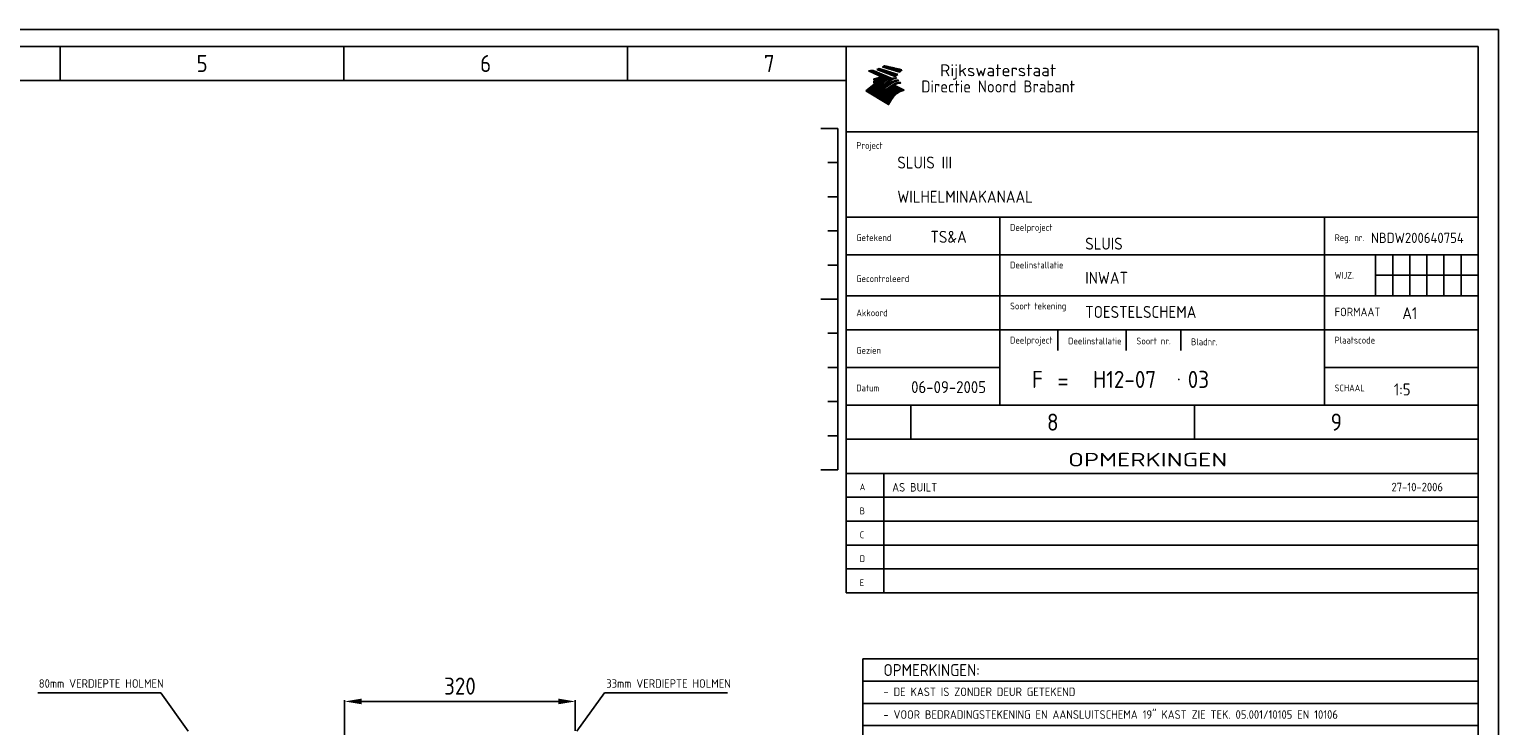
# Model space of a CAD drawing. Extents: x 0 to 4205, y 0 to 2970.
# Tile 14 of 14: x 2055 to 4205, y 1951 to 2970. Entities that reach past the tile are written whole.
import ezdxf
from ezdxf.enums import TextEntityAlignment as Align

# ---------------------------------------------------------------- set-up
doc = ezdxf.new("R2010")
doc.units = 0
doc.header["$LTSCALE"] = 15
doc.header["$MEASUREMENT"] = 0
doc.layers.get('DEFPOINTS').update_dxf_attribs({"linetype": 'CONTINUOUS'})
for name, color, linetype in [('0-25', 7, 'CONTINUOUS'), ('0-35', 2, 'CONTINUOUS'), ('0-50', 3, 'CONTINUOUS'), ('B-25', 7, 'CONTINUOUS'), ('KADER', 7, 'CONTINUOUS')]:
    doc.layers.add(name, color=color, linetype=linetype)
doc.styles.add('ISO', font='iso.shx')
doc.styles.get("Standard").update_dxf_attribs({"font": 'iso.shx'})
doc.dimstyles.get("Standard").update_dxf_attribs({"dimscale": 10, "dimtxt": 2.5, "dimasz": 2.5, "dimexe": 0.18, "dimexo": 0.0625, "dimgap": 1, "dimtad": 1, "dimdec": 4, "dimzin": 0, "dimdsep": 46, "dimtxsty": 'Standard', "dimcen": 0.09, "dimadec": 0, "dimazin": 0, "dimtfac": 1, "dimtdec": 4, "dimtofl": 0, "dimtmove": 2, "dimatfit": 3, "dimfxl": 0, "dimtolj": 1, "dimtzin": 0, "dimarcsym": 0})

# ---------------------------------------------------------------- blocks, each defined once
blk = doc.blocks.new('*D9')
at = {"layer": '0-25', "color": 0, "lineweight": -2}
for p, q in [((2516.1, 1919.7), (2516.1, 1987.8)), ((2828.7, 1986), (2541.1, 1986)), ((2853.7, 1943), (2853.7, 1987.8))]:
    blk.add_line(p, q, dxfattribs=at)
at = {"layer": '0-25', "color": 0}
for points in [[(2541.1, 1990.2), (2541.1, 1981.9), (2516.1, 1986)], [(2828.7, 1990.2), (2828.7, 1981.9), (2853.7, 1986)]]:
    blk.add_solid(points, dxfattribs=at)
at = {"layer": 'DEFPOINTS', "color": 0}
for p in [(2516.1, 1986), (2853.7, 1942.4), (2516.1, 1919.1)]:
    blk.add_point(p, dxfattribs=at)
at = {"layer": '0-25', "color": 0, "insert": (2684.9, 2008.5), "char_height": 25, "attachment_point": 5}
blk.add_mtext('\\A1;320', dxfattribs=at)
blk = doc.blocks.new('RWSLOGO')
at = {"layer": '0-25', "color": 7}
for p, q in [((9.1, -3.11), (15.12, -6)), ((9.1, -3.11), (15.12, -6)), ((9.17, -3.14), (10.7, -3.14)), ((9.29, -3.2), (10.83, -3.2)), ((9.4, -3.25), (10.96, -3.25)), ((9.52, -3.31), (11.09, -3.31)), ((9.64, -3.37), (11.22, -3.37)), ((9.74, -3.08), (10.56, -3.08)), ((9.75, -3.42), (11.36, -3.42)), ((9.87, -3.48), (11.49, -3.48)), ((9.99, -3.53), (11.62, -3.53)), ((10.11, -3.59), (11.75, -3.59)), ((10.22, -3.65), (11.88, -3.65)), ((10.25, -3.03), (10.43, -3.03)), ((10.34, -3.7), (12.02, -3.7)), ((10.38, -3.01), (16.02, -5.41)), ((10.38, -3.01), (16.02, -5.41)), ((10.46, -3.76), (12.15, -3.76)), ((10.57, -3.82), (12.28, -3.82)), ((10.69, -3.87), (12.41, -3.87)), ((10.81, -3.93), (12.55, -3.93)), ((10.92, -3.98), (12.68, -3.98)), ((11.04, -4.04), (12.81, -4.04)), ((11.16, -4.1), (12.94, -4.1)), ((11.27, -4.15), (13.07, -4.15)), ((11.39, -4.21), (13.21, -4.21)), ((11.47, -2.75), (16.83, -4.81)), ((11.47, -2.75), (16.83, -4.81)), ((11.49, -2.75), (13.07, -2.75)), ((11.51, -4.27), (13.34, -4.27)), ((11.6, -2.8), (13.25, -2.8)), ((11.65, -2.69), (12.89, -2.69)), ((11.75, -2.86), (13.42, -2.86)), ((11.8, -2.63), (12.71, -2.63)), ((11.9, -2.92), (13.6, -2.92)), ((11.94, -2.58), (12.53, -2.58)), ((12.04, -2.97), (13.78, -2.97)), ((12.06, -2.52), (12.36, -2.52)), ((12.18, -2.47), (17.65, -4.2)), ((12.18, -2.47), (17.65, -4.2)), ((12.19, -3.03), (13.96, -3.03)), ((12.34, -3.08), (14.13, -3.08)), ((12.48, -3.14), (14.31, -3.14)), ((12.63, -3.2), (14.49, -3.2)), ((12.78, -3.25), (14.67, -3.25)), ((12.92, -3.31), (14.85, -3.31)), ((13.07, -3.37), (15.02, -3.37)), ((13.14, -2.01), (18.22, -3.54)), ((13.14, -2.01), (18.22, -3.54)), ((13.15, -2.02), (15.33, -2.02)), ((13.22, -3.42), (15.2, -3.42)), ((13.23, -1.96), (15.09, -1.96)), ((13.32, -1.9), (14.84, -1.9)), ((13.34, -2.07), (15.57, -2.07)), ((13.36, -3.48), (15.38, -3.48)), ((13.4, -1.85), (14.6, -1.85)), ((13.49, -1.79), (14.36, -1.79)), ((13.51, -3.53), (15.56, -3.53)), ((13.52, -2.13), (15.81, -2.13)), ((13.57, -1.73), (14.12, -1.73)), ((13.64, -1.68), (13.87, -1.68)), ((13.66, -3.59), (15.74, -3.59)), ((13.7, -1.64), (18.82, -2.83)), ((13.7, -1.64), (18.82, -2.83)), ((13.71, -2.18), (16.06, -2.18)), ((13.8, -3.65), (15.91, -3.65)), ((13.9, -2.24), (16.3, -2.24)), ((13.95, -3.7), (16.09, -3.7)), ((14.09, -2.3), (16.54, -2.3)), ((14.09, -3.76), (16.27, -3.76)), ((14.24, -3.82), (16.45, -3.82)), ((14.27, -2.35), (16.78, -2.35)), ((14.39, -3.87), (16.62, -3.87)), ((14.46, -2.41), (17.03, -2.41)), ((14.53, -3.93), (16.8, -3.93)), ((14.65, -2.47), (17.27, -2.47)), ((14.68, -3.98), (16.98, -3.98)), ((14.83, -4.04), (17.16, -4.04)), ((14.84, -2.52), (17.51, -2.52)), ((14.97, -4.1), (17.34, -4.1)), ((15.02, -2.58), (17.75, -2.58)), ((15.12, -4.15), (17.51, -4.15)), ((15.21, -2.63), (18, -2.63)), ((15.27, -4.21), (17.63, -4.21)), ((15.4, -2.69), (18.24, -2.69)), ((15.41, -4.27), (17.57, -4.27)), ((15.58, -2.75), (18.48, -2.75)), ((15.77, -2.8), (18.72, -2.8)), ((15.96, -2.86), (18.79, -2.86)), ((16.15, -2.92), (18.75, -2.92)), ((16.33, -2.97), (18.71, -2.97)), ((16.52, -3.03), (18.66, -3.03)), ((16.71, -3.08), (18.62, -3.08)), ((16.9, -3.14), (18.57, -3.14)), ((17.08, -3.2), (18.52, -3.2)), ((17.27, -3.25), (18.48, -3.25)), ((17.46, -3.31), (18.43, -3.31)), ((17.65, -3.37), (18.38, -3.37)), ((17.83, -3.42), (18.33, -3.42)), ((18.02, -3.48), (18.28, -3.48)), ((18.21, -3.53), (18.22, -3.53)), ((10.58, -7.12), (8.3, -9)), ((10.58, -7.12), (8.3, -9)), ((8.79, -8.6), (12.91, -8.6)), ((8.86, -8.54), (10.6, -8.54)), ((8.93, -8.48), (10.6, -8.48)), ((8.99, -8.43), (10.6, -8.43)), ((9.06, -8.37), (10.6, -8.37)), ((9.13, -8.32), (10.6, -8.32)), ((9.2, -8.26), (10.6, -8.26)), ((9.27, -8.2), (10.6, -8.2)), ((9.33, -8.15), (11.07, -8.15)), ((9.4, -8.09), (11.55, -8.09)), ((9.47, -8.03), (11.88, -8.03)), ((9.54, -7.98), (12.13, -7.98)), ((9.61, -7.92), (12.34, -7.92)), ((9.67, -7.87), (10.6, -7.87)), ((9.74, -7.81), (10.6, -7.81)), ((9.81, -7.75), (10.6, -7.75)), ((9.88, -7.7), (10.6, -7.7)), ((9.95, -7.64), (10.6, -7.64)), ((10.01, -7.58), (10.6, -7.58)), ((10.08, -7.53), (10.93, -7.53)), ((10.15, -7.47), (11.26, -7.47)), ((10.22, -7.42), (11.51, -7.42)), ((10.29, -7.36), (11.72, -7.36)), ((10.35, -7.3), (11.9, -7.3)), ((10.42, -7.25), (12.07, -7.25)), ((10.49, -7.19), (12.22, -7.19)), ((10.56, -7.13), (12.36, -7.13)), ((10.6, -5.89), (10.58, -5.49)), ((10.6, -5.89), (10.58, -5.49)), ((10.58, -5.5), (12.09, -5.5)), ((10.58, -5.56), (11.95, -5.56)), ((10.59, -5.62), (11.79, -5.62)), ((10.59, -5.67), (11.62, -5.67)), ((10.59, -5.73), (11.42, -5.73)), ((10.6, -5.78), (11.2, -5.78)), ((10.6, -5.84), (10.93, -5.84)), ((10.6, -5.89), (10.69, -5.88)), ((10.6, -5.89), (10.69, -5.88)), ((10.6, -6.21), (10.77, -6.19)), ((10.6, -6.21), (10.77, -6.19)), ((10.6, -6.71), (10.6, -6.21)), ((10.6, -6.71), (10.6, -6.21)), ((10.6, -6.23), (12.46, -6.23)), ((10.6, -6.29), (12.33, -6.29)), ((10.6, -6.35), (12.19, -6.35)), ((10.6, -6.4), (12.04, -6.4)), ((10.6, -6.46), (11.87, -6.46)), ((10.6, -6.52), (11.68, -6.52)), ((10.6, -6.57), (11.46, -6.57)), ((10.6, -6.63), (11.21, -6.63)), ((10.6, -6.71), (10.88, -6.68)), ((10.6, -6.71), (10.88, -6.68)), ((10.6, -6.68), (10.87, -6.68)), ((10.6, -7.12), (10.86, -7.09)), ((10.6, -7.12), (10.86, -7.09)), ((10.6, -7.57), (10.97, -7.52)), ((10.6, -7.57), (10.97, -7.52)), ((10.6, -7.57), (10.6, -7.91)), ((10.6, -7.57), (10.6, -7.91)), ((10.6, -7.91), (11.26, -7.84)), ((10.6, -7.91), (11.26, -7.84)), ((10.6, -8.2), (11.37, -8.11)), ((10.6, -8.2), (11.37, -8.11)), ((10.6, -8.2), (10.6, -8.55)), ((10.6, -8.2), (10.6, -8.55)), ((10.6, -8.55), (11.56, -8.44)), ((10.6, -8.55), (11.56, -8.44)), ((10.7, -8.54), (13.06, -8.54)), ((10.9, -5.45), (12.23, -5.45)), ((10.9, -6.18), (12.59, -6.18)), ((10.98, -7.08), (12.5, -7.08)), ((11.02, -7.87), (12.53, -7.87)), ((11.19, -5.39), (12.35, -5.39)), ((11.2, -8.48), (13.2, -8.48)), ((11.32, -6.12), (12.71, -6.12)), ((11.32, -7.02), (12.62, -7.02)), ((11.42, -5.33), (12.47, -5.33)), ((11.47, -7.81), (12.7, -7.81)), ((11.59, -6.97), (12.74, -6.97)), ((11.61, -6.07), (12.82, -6.07)), ((11.62, -5.28), (12.59, -5.28)), ((11.63, -4.32), (13.47, -4.32)), ((11.72, -8.43), (13.32, -8.43)), ((11.74, -4.38), (13.6, -4.38)), ((11.77, -7.75), (12.85, -7.75)), ((11.8, -5.22), (12.69, -5.22)), ((11.8, -6.91), (12.85, -6.91)), ((11.84, -6.01), (12.92, -6.01)), ((11.86, -4.43), (13.73, -4.43)), ((11.96, -5.17), (12.79, -5.17)), ((11.98, -4.49), (13.87, -4.49)), ((11.99, -6.85), (12.95, -6.85)), ((12.01, -7.7), (12.99, -7.7)), ((12.03, -5.95), (13.03, -5.95)), ((12.09, -4.55), (14, -4.55)), ((12.1, -8.37), (13.44, -8.37)), ((12.11, -5.11), (12.89, -5.11)), ((12.16, -6.8), (13.05, -6.8)), ((12.21, -4.6), (14.13, -4.6)), ((12.21, -5.9), (13.12, -5.9)), ((12.21, -7.64), (13.12, -7.64)), ((12.24, -5.05), (12.99, -5.05)), ((12.31, -6.74), (13.15, -6.74)), ((12.33, -4.66), (14.26, -4.66)), ((12.36, -5.84), (13.22, -5.84)), ((12.37, -5), (13.08, -5)), ((12.38, -8.32), (13.56, -8.32)), ((12.39, -7.58), (13.24, -7.58)), ((12.44, -4.72), (14.4, -4.72)), ((12.45, -6.68), (13.24, -6.68)), ((12.49, -4.94), (13.04, -4.94)), ((12.51, -5.78), (13.3, -5.78)), ((12.56, -4.77), (14.53, -4.77)), ((12.56, -7.53), (13.36, -7.53)), ((12.59, -6.63), (13.33, -6.63)), ((12.6, -8.26), (13.66, -8.26)), ((12.61, -4.88), (12.93, -4.88)), ((12.64, -5.73), (13.39, -5.73)), ((12.68, -4.83), (14.66, -4.83)), ((12.71, -4.83), (12.82, -4.83)), ((12.71, -6.57), (13.42, -6.57)), ((12.71, -7.47), (13.47, -7.47)), ((13.11, -4.98), (12.77, -4.8)), ((13.11, -4.98), (12.77, -4.8)), ((12.77, -5.67), (13.47, -5.67)), ((12.79, -4.88), (14.79, -4.88)), ((12.79, -8.2), (13.77, -8.2)), ((12.83, -6.52), (13.5, -6.52)), ((12.84, -7.42), (13.57, -7.42)), ((12.89, -5.62), (13.55, -5.62)), ((12.91, -4.94), (14.92, -4.94)), ((12.94, -6.46), (13.58, -6.46)), ((12.96, -8.15), (13.86, -8.15)), ((12.97, -7.36), (13.67, -7.36)), ((13, -5.56), (13.63, -5.56)), ((13.03, -5), (15.06, -5)), ((13.04, -6.4), (13.66, -6.4)), ((13.1, -5.5), (13.72, -5.5)), ((13.1, -7.3), (13.77, -7.3)), ((13.12, -8.09), (13.96, -8.09)), ((13.14, -6.35), (13.74, -6.35)), ((13.15, -5.05), (15.19, -5.05)), ((13.21, -5.45), (13.8, -5.45)), ((13.21, -7.25), (13.86, -7.25)), ((13.24, -6.29), (13.82, -6.29)), ((13.26, -5.11), (15.32, -5.11)), ((13.26, -8.03), (14.05, -8.03)), ((13.3, -5.39), (13.88, -5.39)), ((13.32, -7.19), (13.95, -7.19)), ((13.33, -6.23), (13.91, -6.23)), ((13.38, -5.17), (15.45, -5.17)), ((13.39, -5.33), (13.81, -5.33)), ((13.39, -7.98), (14.14, -7.98)), ((13.42, -6.18), (13.99, -6.18)), ((13.42, -7.13), (14.03, -7.13)), ((13.45, -5.3), (13.58, -5.21)), ((13.45, -5.3), (13.58, -5.21)), ((13.48, -5.28), (13.7, -5.28)), ((13.5, -5.22), (15.58, -5.22)), ((13.51, -6.12), (14.07, -6.12)), ((13.52, -7.08), (14.11, -7.08)), ((13.52, -7.92), (14.22, -7.92)), ((13.54, -6.1), (14.3, -5.58)), ((13.54, -6.1), (14.3, -5.58)), ((13.56, -5.22), (13.59, -5.22)), ((13.56, -5.61), (13.9, -5.38)), ((13.56, -5.61), (13.9, -5.38)), ((13.58, -5.21), (13.9, -5.38)), ((13.58, -5.21), (13.9, -5.38)), ((13.59, -6.07), (14.15, -6.07)), ((13.61, -5.28), (15.72, -5.28)), ((13.62, -7.02), (14.2, -7.02)), ((13.63, -7.87), (14.3, -7.87)), ((13.65, -6.41), (14.62, -5.75)), ((13.65, -6.41), (14.62, -5.75)), ((13.67, -6.01), (14.23, -6.01)), ((13.71, -6.97), (14.28, -6.97)), ((13.73, -5.33), (15.85, -5.33)), ((13.75, -5.95), (14.32, -5.95)), ((13.75, -7.81), (14.38, -7.81)), ((13.79, -6.91), (14.36, -6.91)), ((13.83, -5.9), (14.4, -5.9)), ((13.85, -5.39), (15.98, -5.39)), ((13.85, -7.75), (14.46, -7.75)), ((13.88, -6.85), (14.44, -6.85)), ((13.92, -5.84), (14.48, -5.84)), ((13.94, -6.81), (15.23, -5.93)), ((13.94, -6.81), (15.23, -5.93)), ((13.95, -7.7), (14.55, -7.7)), ((13.96, -5.45), (15.96, -5.45)), ((13.96, -6.8), (14.53, -6.8)), ((14, -5.78), (14.56, -5.78)), ((14.04, -6.74), (14.61, -6.74)), ((14.05, -7.64), (14.63, -7.64)), ((14.06, -7.12), (15.34, -6.24)), ((14.06, -7.12), (15.34, -6.24)), ((14.08, -5.5), (15.88, -5.5)), ((14.08, -5.73), (14.58, -5.73)), ((14.11, -8.6), (19.13, -8.6)), ((14.13, -6.68), (14.69, -6.68)), ((14.14, -7.58), (14.71, -7.58)), ((14.16, -5.67), (14.47, -5.67)), ((14.2, -5.56), (15.79, -5.56)), ((14.21, -6.63), (14.77, -6.63)), ((14.21, -8.54), (19.02, -8.54)), ((14.23, -7.53), (14.79, -7.53)), ((14.24, -7.52), (15.52, -6.64)), ((14.24, -7.52), (15.52, -6.64)), ((14.25, -5.62), (14.36, -5.62)), ((14.29, -6.57), (14.85, -6.57)), ((14.3, -5.58), (14.62, -5.75)), ((14.3, -5.58), (14.62, -5.75)), ((14.31, -5.62), (15.71, -5.62)), ((14.31, -7.47), (14.87, -7.47)), ((14.31, -8.48), (18.91, -8.48)), ((14.35, -7.83), (15.64, -6.95)), ((14.35, -7.83), (15.64, -6.95)), ((14.37, -6.52), (14.94, -6.52)), ((14.39, -7.42), (14.96, -7.42)), ((14.4, -8.43), (18.79, -8.43)), ((14.43, -5.67), (15.62, -5.67)), ((14.45, -6.46), (15.02, -6.46)), ((14.47, -7.36), (15.04, -7.36)), ((14.49, -8.37), (18.68, -8.37)), ((14.54, -6.4), (15.1, -6.4)), ((14.55, -5.73), (15.54, -5.73)), ((14.56, -7.3), (15.12, -7.3)), ((14.57, -8.32), (18.57, -8.32)), ((14.62, -6.35), (15.18, -6.35)), ((14.63, -8.28), (15.91, -7.4)), ((14.63, -8.28), (15.91, -7.4)), ((14.64, -7.25), (15.2, -7.25)), ((14.66, -8.26), (18.45, -8.26)), ((14.67, -5.78), (15.45, -5.78)), ((14.7, -6.29), (15.27, -6.29)), ((14.72, -7.19), (15.29, -7.19)), ((14.74, -8.2), (18.34, -8.2)), ((14.78, -5.84), (15.37, -5.84)), ((14.78, -6.23), (15.34, -6.23)), ((14.8, -7.13), (15.37, -7.13)), ((14.82, -8.15), (18.23, -8.15)), ((14.87, -6.18), (15.4, -6.18)), ((14.89, -7.08), (15.45, -7.08)), ((14.9, -5.9), (15.28, -5.9)), ((14.9, -8.09), (18.11, -8.09)), ((14.95, -6.12), (15.45, -6.12)), ((14.97, -7.02), (15.53, -7.02)), ((14.99, -8.03), (18, -8.03)), ((15.02, -5.95), (15.2, -5.95)), ((15.03, -6.07), (15.51, -6.07)), ((15.05, -6.97), (15.61, -6.97)), ((15.07, -7.98), (17.89, -7.98)), ((15.11, -6.01), (15.57, -6.01)), ((16.02, -5.41), (15.12, -6)), ((16.02, -5.41), (15.12, -6)), ((15.13, -6.91), (15.68, -6.91)), ((15.15, -7.92), (17.77, -7.92)), ((15.19, -5.95), (15.63, -5.95)), ((15.21, -6.85), (15.75, -6.85)), ((15.23, -7.87), (17.66, -7.87)), ((15.26, -5.9), (15.7, -5.9)), ((15.3, -6.8), (15.82, -6.8)), ((15.31, -7.81), (17.55, -7.81)), ((15.33, -5.84), (15.77, -5.84)), ((15.38, -6.74), (15.89, -6.74)), ((15.39, -5.78), (15.85, -5.78)), ((15.4, -7.75), (17.43, -7.75)), ((15.46, -6.68), (15.97, -6.68)), ((15.47, -5.73), (15.93, -5.73)), ((15.48, -7.7), (17.32, -7.7)), ((15.54, -5.67), (16.03, -5.67)), ((15.54, -6.63), (16.06, -6.63)), ((15.56, -4.32), (17.51, -4.32)), ((15.56, -7.64), (17.21, -7.64)), ((15.62, -6.57), (16.14, -6.57)), ((15.63, -5.62), (16.13, -5.62)), ((15.64, -7.58), (17.1, -7.58)), ((15.7, -6.52), (16.24, -6.52)), ((15.71, -4.38), (17.44, -4.38)), ((15.72, -5.56), (16.24, -5.56)), ((15.73, -7.53), (16.98, -7.53)), ((15.79, -6.46), (16.34, -6.46)), ((15.81, -7.47), (16.87, -7.47)), ((15.82, -5.5), (16.36, -5.5)), ((15.85, -4.43), (17.37, -4.43)), ((15.89, -6.4), (16.46, -6.4)), ((15.89, -7.42), (16.76, -7.42)), ((15.93, -5.45), (16.53, -5.45)), ((15.96, -7.36), (16.64, -7.36)), ((15.99, -6.35), (16.58, -6.35)), ((16, -4.49), (17.29, -4.49)), ((16.04, -7.3), (16.59, -7.3)), ((16.06, -5.39), (16.85, -5.39)), ((16.1, -6.29), (16.72, -6.29)), ((16.12, -7.25), (16.67, -7.25)), ((16.15, -4.55), (17.22, -4.55)), ((16.2, -7.19), (16.76, -7.19)), ((16.21, -5.33), (17.23, -5.33)), ((16.23, -6.23), (16.89, -6.23)), ((16.29, -4.6), (17.14, -4.6)), ((16.29, -7.13), (16.86, -7.13)), ((16.37, -6.18), (17.09, -6.18)), ((16.39, -7.08), (16.97, -7.08)), ((16.44, -4.66), (17.06, -4.66)), ((16.44, -5.28), (17.18, -5.28)), ((16.49, -7.02), (17.09, -7.02)), ((16.53, -6.12), (17.34, -6.12)), ((16.56, -7.32), (19.54, -8.8)), ((16.56, -7.32), (19.54, -8.8)), ((16.59, -4.72), (16.97, -4.72)), ((16.6, -6.97), (17.22, -6.97)), ((16.72, -6.91), (17.38, -6.91)), ((16.73, -4.77), (16.89, -4.77)), ((16.73, -6.07), (17.66, -6.07)), ((16.85, -6.85), (17.56, -6.85)), ((16.99, -6.01), (17.9, -6.01)), ((17, -6.8), (17.8, -6.8)), ((17.13, -5.22), (17.25, -5.36)), ((17.13, -5.22), (17.25, -5.36)), ((17.18, -6.74), (18.13, -6.74)), ((17.26, -5.95), (17.84, -5.95)), ((17.39, -6.68), (18.47, -6.68)), ((17.7, -6.63), (18.49, -6.63)), ((17.78, -5.9), (17.93, -6.04)), ((17.78, -5.9), (17.93, -6.04)), ((18, -6.57), (18.44, -6.57)), ((18.39, -6.52), (18.54, -6.68)), ((18.39, -6.52), (18.54, -6.68)), ((14.94, -13.03), (8.3, -9)), ((14.94, -13.03), (8.3, -9)), ((8.31, -8.99), (10.96, -8.99)), ((8.38, -8.93), (11.46, -8.93)), ((8.38, -9.05), (10.6, -9.05)), ((8.45, -8.88), (11.88, -8.88)), ((8.47, -9.1), (10.6, -9.1)), ((8.52, -8.82), (12.15, -8.82)), ((8.57, -9.16), (10.6, -9.16)), ((8.59, -8.77), (12.38, -8.77)), ((8.65, -8.71), (12.58, -8.71)), ((8.66, -9.22), (10.6, -9.22)), ((8.72, -8.65), (12.75, -8.65)), ((8.75, -9.27), (10.6, -9.27)), ((8.85, -9.33), (10.6, -9.33)), ((8.94, -9.38), (10.6, -9.38)), ((9.03, -9.44), (17.83, -9.44)), ((9.12, -9.5), (17.75, -9.5)), ((9.22, -9.55), (17.66, -9.55)), ((9.31, -9.61), (17.58, -9.61)), ((9.4, -9.67), (17.5, -9.67)), ((9.49, -9.72), (17.43, -9.72)), ((9.59, -9.78), (17.36, -9.78)), ((9.68, -9.83), (17.29, -9.83)), ((9.77, -9.89), (17.22, -9.89)), ((9.86, -9.95), (17.15, -9.95)), ((9.96, -10), (17.09, -10)), ((10.05, -10.06), (17.02, -10.06)), ((10.14, -10.12), (16.96, -10.12)), ((10.24, -10.17), (16.9, -10.17)), ((10.33, -10.23), (16.84, -10.23)), ((10.42, -10.28), (16.79, -10.28)), ((10.51, -10.34), (16.73, -10.34)), ((10.6, -9.03), (11.67, -8.91)), ((10.6, -9.03), (11.67, -8.91)), ((10.6, -9.03), (10.6, -9.42)), ((10.6, -9.03), (10.6, -9.42)), ((10.6, -9.42), (11.95, -9.27)), ((10.6, -9.42), (11.95, -9.27)), ((10.61, -10.4), (16.68, -10.4)), ((10.7, -10.45), (16.62, -10.45)), ((10.79, -10.51), (16.57, -10.51)), ((10.88, -10.57), (16.52, -10.57)), ((10.94, -9.38), (17.92, -9.38)), ((10.98, -10.62), (16.47, -10.62)), ((11.07, -10.68), (16.42, -10.68)), ((11.16, -10.73), (16.38, -10.73)), ((11.25, -10.79), (16.33, -10.79)), ((11.35, -10.85), (16.29, -10.85)), ((11.44, -10.9), (16.24, -10.9)), ((11.45, -9.33), (18.01, -9.33)), ((11.53, -10.96), (16.2, -10.96)), ((11.63, -11.02), (16.16, -11.02)), ((11.72, -11.07), (16.12, -11.07)), ((11.81, -11.13), (16.08, -11.13)), ((11.9, -11.18), (16.04, -11.18)), ((11.96, -9.27), (18.11, -9.27)), ((12, -11.24), (16, -11.24)), ((12.09, -11.3), (15.96, -11.3)), ((12.18, -11.35), (15.93, -11.35)), ((12.27, -11.41), (15.89, -11.41)), ((12.34, -9.22), (18.21, -9.22)), ((12.37, -11.47), (15.86, -11.47)), ((12.46, -11.52), (15.82, -11.52)), ((12.55, -11.58), (15.79, -11.58)), ((12.62, -9.16), (18.33, -9.16)), ((12.65, -11.63), (15.76, -11.63)), ((12.74, -11.69), (15.73, -11.69)), ((12.83, -11.75), (15.69, -11.75)), ((12.84, -9.1), (18.52, -9.1)), ((12.92, -11.8), (15.66, -11.8)), ((13.02, -11.86), (15.63, -11.86)), ((13.04, -9.05), (18.71, -9.05)), ((13.11, -11.92), (15.59, -11.92)), ((13.2, -11.97), (15.56, -11.97)), ((13.21, -8.99), (18.9, -8.99)), ((13.29, -12.03), (15.53, -12.03)), ((13.37, -8.93), (19.08, -8.93)), ((13.39, -12.08), (15.5, -12.08)), ((13.48, -12.14), (15.46, -12.14)), ((13.51, -8.88), (19.27, -8.88)), ((13.57, -12.2), (15.43, -12.2)), ((19.41, -8.83), (13.65, -8.83)), ((13.66, -12.25), (15.4, -12.25)), ((13.76, -12.31), (15.36, -12.31)), ((13.77, -8.77), (19.47, -8.77)), ((13.85, -12.37), (15.33, -12.37)), ((13.89, -8.71), (19.36, -8.71)), ((13.94, -12.42), (15.3, -12.42)), ((14, -8.65), (19.24, -8.65)), ((14.04, -12.48), (15.26, -12.48)), ((14.13, -12.53), (15.23, -12.53)), ((14.22, -12.59), (15.2, -12.59)), ((14.31, -12.65), (15.17, -12.65)), ((14.41, -12.7), (15.13, -12.7)), ((14.5, -12.76), (15.1, -12.76)), ((14.59, -12.82), (15.07, -12.82)), ((14.68, -12.87), (15.03, -12.87)), ((14.94, -13.03), (15.81, -11.55)), ((14.94, -13.03), (15.81, -11.55)), ((18.29, -9.17), (19.54, -8.8)), ((18.29, -9.17), (19.54, -8.8)), ((19.54, -8.8), (19.45, -8.83)), ((19.54, -8.8), (19.45, -8.83)), ((19.46, -8.82), (19.47, -8.82)), ((14.78, -12.93), (15, -12.93)), ((14.87, -12.98), (14.97, -12.98))]:
    blk.add_line(p, q, dxfattribs=at)
for centre, radius, start, end in [((9.15, 4.7), 7.8, 269.6055, 279.0886), ((9.15, 4.7), 7.8, 269.6055, 279.0886), ((9.84, 2.26), 5.27, 288.0217, 296.3084), ((9.84, 2.26), 5.27, 288.0217, 296.3084), ((10.49, 2.56), 5.28, 300.0654, 307.393), ((10.49, 2.56), 5.28, 300.0654, 307.393), ((14.11, -0.3), 5.26, 301.1147, 312.2814), ((14.11, -0.3), 5.26, 301.1147, 312.2814), ((11.95, 2.32), 8.59, 316.9248, 323.1399), ((11.95, 2.32), 8.59, 316.9248, 323.1399), ((9.93, 0.38), 5.91, 276.3402, 298.7463), ((9.93, 0.38), 5.91, 276.3402, 298.7463), ((10.21, -1.22), 5.91, 273.6149, 304.3803), ((10.21, -1.22), 5.91, 273.6149, 304.3803), ((9.84, 0.09), 6.03, 278.129, 302.868), ((9.84, 0.09), 6.03, 278.129, 302.868), ((10.35, -0.44), 5.76, 274.164, 302.5474), ((10.35, -0.44), 5.76, 274.164, 302.5474), ((10.05, -0.72), 6.02, 277.9472, 305.7139), ((10.05, -0.72), 6.02, 277.9472, 305.7139), ((10.04, -1.51), 6.09, 278.8115, 306.4242), ((10.04, -1.51), 6.09, 278.8115, 306.4242), ((10.53, -1.93), 5.96, 277.0519, 304.973), ((10.53, -1.93), 5.96, 277.0519, 304.973), ((10.72, -2.24), 5.91, 276.3402, 304.3803), ((10.72, -2.24), 5.91, 276.3402, 304.3803), ((11.06, -2.66), 5.81, 274.9043, 303.1745), ((11.06, -2.66), 5.81, 274.9043, 303.1745), ((10.82, -2.94), 6.04, 278.1111, 305.8489), ((10.82, -2.94), 6.04, 278.1111, 305.8489), ((11.3, -3.4), 5.91, 276.3402, 304.3803), ((11.3, -3.4), 5.91, 276.3402, 304.3803), ((17.05, -7.83), 2.63, 107.4286, 133.7799), ((17.05, -7.83), 2.63, 107.4286, 133.7799), ((17.45, -8.09), 2.81, 110.4143, 138.7411), ((17.45, -8.09), 2.81, 110.4143, 138.7411), ((17.57, -9.36), 3.4, 98.1566, 126.9045), ((17.57, -9.36), 3.4, 98.1566, 126.9045), ((17.91, -9.46), 3.39, 100.5835, 132.088), ((17.91, -9.46), 3.39, 100.5835, 132.088), ((18.21, -10.26), 3.67, 95.7581, 128.7216), ((18.21, -10.26), 3.67, 95.7581, 128.7216), ((17.01, -8.16), 2.93, 87.7348, 104.8316), ((17.01, -8.16), 2.93, 87.7348, 104.8316), ((17.37, -9.29), 3.93, 91.7838, 103.2817), ((17.37, -9.29), 3.93, 91.7838, 103.2817), ((18.4, -9.95), 3.21, 96.3886, 125.0052), ((18.4, -9.95), 3.21, 96.3886, 125.0052), ((17.82, -8.69), 2.8, 90.634, 105.1984), ((17.82, -8.69), 2.8, 90.634, 105.1984), ((18.19, -9.96), 3.93, 93.8342, 103.2817), ((18.19, -9.96), 3.93, 93.8342, 103.2817), ((18.58, -9.31), 2.8, 93.8141, 105.1984), ((18.58, -9.31), 2.8, 93.8141, 105.1984), ((18.95, -10.59), 3.93, 96.0135, 103.2817), ((18.95, -10.59), 3.93, 96.0135, 103.2817), ((21.24, -14.74), 6.3, 117.9568, 149.6251), ((21.24, -14.74), 6.3, 117.9568, 149.6251)]:
    blk.add_arc(centre, radius, start, end, dxfattribs=at)
at = {"layer": '0-35', "color": 2, "style": 'ISO', "width": 1.016949}
blk.add_text('Directie Noord Brabant', height=3.5, dxfattribs=at).set_placement((24.5, -9.47), (69.5, -9.47), align=Align.FIT)
at = {"layer": '0-50', "color": 3, "style": 'ISO', "width": 1.182609}
blk.add_text('Rijkswaterstaat', height=3.5, dxfattribs=at).set_placement((30, -4.72), (64, -4.72), align=Align.FIT)
blk = doc.blocks.new('KADER')
at = {"layer": '0-25'}
for p, q in [((841, 594), (0, 594)), ((841, 0), (841, 594))]:
    blk.add_line(p, q, dxfattribs=at)
at = {"layer": '0-35'}
for p, q in [((647.63, 555), (644.63, 555)), ((647.63, 545), (644.63, 545)), ((647.63, 535), (644.63, 535)), ((647.63, 525), (644.63, 525)), ((650, 528), (695, 528)), ((805, 516), (805, 528)), ((810, 516), (810, 528)), ((815, 516), (815, 528)), ((820, 516), (820, 528)), ((825, 516), (825, 528)), ((830, 516), (830, 528)), ((805, 522), (835, 522)), ((790, 516), (650, 516)), ((790, 516), (835, 516)), ((647.63, 505), (644.63, 505)), ((650, 506), (695, 506)), ((712, 506), (712, 500)), ((732, 506), (732, 500)), ((748, 505.75), (748, 500)), ((790, 506), (835, 506)), ((647.63, 495), (644.63, 495)), ((695, 495), (650, 495)), ((790, 495), (835, 495)), ((647.63, 485), (644.63, 485)), ((647.63, 475), (644.63, 475)), ((650, 457), (835, 457)), ((650, 450), (835, 450)), ((650, 443), (835, 443)), ((650, 436), (835, 436)), ((650, 429), (835, 429))]:
    blk.add_line(p, q, dxfattribs=at)
at = {"layer": '0-50'}
for p, q in [((5, 589), (835, 589)), ((420, 589), (420, 579)), ((503, 589), (503, 579)), ((586, 589), (586, 579)), ((650, 464), (650, 589)), ((835, 589), (835, 5)), ((5, 579), (650, 579)), ((647.63, 565), (642.63, 565)), ((647.63, 565), (647.63, 465)), ((650, 564), (835, 564)), ((650, 539), (835, 539)), ((695, 484), (695, 539)), ((790, 484), (790, 539)), ((695, 528), (790, 528)), ((790, 528), (835, 528)), ((835, 528), (835, 528.25)), ((647.63, 515), (642.63, 515)), ((695, 506), (790, 506)), ((695.25, 506), (789.75, 506)), ((712.25, 491.5), (714.75, 491.5)), ((712.25, 490), (714.75, 490)), ((650, 484), (835, 484)), ((669, 484), (669, 474)), ((752, 484), (752, 474)), ((650, 474), (835, 474)), ((647.63, 465), (642.63, 465)), ((650, 464), (650, 429)), ((835, 464), (650, 464)), ((661, 464), (661, 429))]:
    blk.add_line(p, q, dxfattribs=at)
at = {"layer": '0-50', "const_width": 0.25}
blk.add_lwpolyline([(747.25, 491.5, 1), (747.5, 491.5, 1)], format="xyb", close=True, dxfattribs=at)
at = {"layer": '0-25'}
blk.add_blockref('RWSLOGO', (647.5, 585), dxfattribs=at)
for s, p in [('Project', (653, 559)), ('Getekend', (653, 532)), ('Deelproject', (698, 535)), ('Reg. nr.', (793, 532)), ('Deelinstallatie', (698, 524)), ('Gecontroleerd', (653, 520)), ('WIJZ.', (793, 521)), ('Akkoord', (653, 510)), ('Soort tekening', (698, 512)), ('Deelproject', (698, 502)), ('Deelinstallatie', (715, 501.75)), ('Soort nr.', (735, 501.75)), ('Bladnr.', (751, 501.5)), ('Plaatscode', (793, 502)), ('Gezien', (653, 499)), ('Datum', (653, 488)), ('SCHAAL', (793, 488)), ('A', (654, 459)), ('B', (654, 452)), ('C', (654, 445)), ('D', (654, 438)), ('E', (654, 431))]:
    blk.add_text(s, height=2, dxfattribs=at).set_placement(p)
at = {"layer": '0-25', "style": 'ISO'}
for tag, p in [('Z', (792, 460)), ('Y', (820, 460))]:
    blk.add_attdef(tag, text='', height=2, dxfattribs=at).set_placement(p, align=Align.MIDDLE)
at = {"layer": '0-35'}
for s, p in [('5', (461.5, 584)), ('6', (544.5, 584)), ('7', (627.5, 584)), ('8', (710.5, 479)), ('9', (793.5, 479))]:
    blk.add_text(s, height=5, dxfattribs=at).set_placement(p, align=Align.MIDDLE)
blk.add_text('FORMAAT', height=2.5, dxfattribs=at).set_placement((793, 510))
at = {"layer": '0-35', "width": 1.5}
blk.add_text('OPMERKINGEN', height=4, dxfattribs=at).set_placement((715, 466))
at = {"layer": '0-35', "style": 'ISO'}
for tag, p in [('B', (665, 555)), ('C', (665, 545)), ('N', (720, 531.25)), ('P', (720, 521.25)), ('R', (720, 511.25)), ('FORM', (812.81, 510.9)), ('S', (810.34, 488.57))]:
    blk.add_attdef(tag, text='', height=3.5, dxfattribs=at).set_placement(p, align=Align.MIDDLE_LEFT)
for tag, p in [('V', (680, 533.25)), ('RNR', (817.22, 532.95)), ('X', (819.41, 500.33)), ('W', (680, 489.25))]:
    blk.add_attdef(tag, text='', height=3.5, dxfattribs=at).set_placement(p, align=Align.MIDDLE)
at = {"layer": '0-50', "style": 'ISO'}
for tag, p in [('M', (706, 491.5)), ('O', (731.5, 491.5))]:
    blk.add_attdef(tag, text='', height=5, dxfattribs=at).set_placement(p, align=Align.MIDDLE)
blk.add_attdef('Q', text='', height=5, dxfattribs=at).set_placement((750, 491.5), align=Align.MIDDLE_LEFT)

msp = doc.modelspace()

# ---------------------------------------------------------------- linework, layer by layer
at = {"layer": '0-25'}
for p, q in [((4175.00068, 2048.24273), (3274.72832, 2048.24273)), ((3274.72832, 1918.24273), (3274.72832, 2048.24273)), ((4175.00068, 2015.74273), (3274.72832, 2015.74273)), ((2246.94323, 1998.55), (2066.94323, 1998.55)), ((2287.27589, 1942.39576), (2246.94323, 1998.55)), ((2856.16734, 1942.39576), (2896.5, 1998.55)), ((2896.5, 1998.55), (3076.5, 1998.55)), ((4175.00068, 1983.24273), (3274.72832, 1983.24273)), ((4175.00068, 1950.74273), (3274.72832, 1950.74273))]:
    msp.add_line(p, q, dxfattribs=at)

# ---------------------------------------------------------------- block references
at = {"layer": 'KADER'}
ref = msp.add_blockref('KADER', (0.00068, 0.00044), dxfattribs=dict(at, xscale=5, yscale=5, zscale=5))
ref.add_attrib('B', 'SLUIS III', dxfattribs={"layer": '0-35', "height": 17.5, "style": 'ISO'}).set_placement((3325.00068, 2775.00044), align=Align.MIDDLE_LEFT)
ref.add_attrib('C', 'WILHELMINAKANAAL', dxfattribs={"layer": '0-35', "height": 17.5, "style": 'ISO'}).set_placement((3325.00068, 2725.00044), align=Align.MIDDLE_LEFT)
ref.add_attrib('N', 'SLUIS', dxfattribs={"layer": '0-35', "height": 17.5, "style": 'ISO'}).set_placement((3600.00068, 2656.25044), align=Align.MIDDLE_LEFT)
ref.add_attrib('P', 'INWAT', dxfattribs={"layer": '0-35', "height": 17.5, "style": 'ISO'}).set_placement((3600.00068, 2606.25044), align=Align.MIDDLE_LEFT)
ref.add_attrib('R', 'TOESTELSCHEMA', dxfattribs={"layer": '0-35', "height": 17.5, "style": 'ISO'}).set_placement((3600.00068, 2556.25044), align=Align.MIDDLE_LEFT)
ref.add_attrib('M', 'F', dxfattribs={"layer": '0-50', "height": 25, "style": 'ISO'}).set_placement((3530.00068, 2457.50044), align=Align.MIDDLE)
ref.add_attrib('O', 'H12-07', dxfattribs={"layer": '0-50', "height": 25, "style": 'ISO'}).set_placement((3657.50068, 2457.50044), align=Align.MIDDLE)
ref.add_attrib('Q', '03', dxfattribs={"layer": '0-50', "height": 25, "style": 'ISO'}).set_placement((3750.00068, 2457.50044), align=Align.MIDDLE_LEFT)
ref.add_attrib('RNR', 'NBDW200640754', dxfattribs={"layer": '0-35', "height": 15, "style": 'ISO'}).set_placement((4086.09939, 2664.76304), align=Align.MIDDLE)
ref.add_attrib('FORM', 'A1', dxfattribs={"layer": '0-35', "height": 17.5, "style": 'ISO'}).set_placement((4064.03708, 2554.49625), align=Align.MIDDLE_LEFT)
ref.add_attrib('S', '1:5', dxfattribs={"layer": '0-35', "height": 17.5, "style": 'ISO'}).set_placement((4051.71876, 2442.83076), align=Align.MIDDLE_LEFT)
ref.add_attrib('V', 'TS&A', dxfattribs={"layer": '0-35', "height": 17.5, "style": 'ISO'}).set_placement((3400.00068, 2666.25044), align=Align.MIDDLE)
ref.add_attrib('W', '06-09-2005', dxfattribs={"layer": '0-35', "height": 17.5, "style": 'ISO'}).set_placement((3400.00068, 2446.25044), align=Align.MIDDLE)

# ---------------------------------------------------------------- texts
at = {"layer": 'B-25', "style": 'ISO'}
for s, height, p in [('AS BUILT', 12.5, (3317.48359, 2293.3088)), ('27-10-2006', 12.5, (4048.26346, 2293.70032)), ('OPMERKINGEN:', 17.5, (3304.72832, 2023.23061)), ('80mm VERDIEPTE HOLMEN', 12.5, (2068.55037, 2006.05)), ('33mm VERDIEPTE HOLMEN', 12.5, (2899, 2006.05)), ('- DE KAST IS ZONDER DEUR GETEKEND', 12.5, (3304.72832, 1993.89216)), ('- VOOR BEDRADINGSTEKENING EN AANSLUITSCHEMA 19" KAST ZIE TEK. 05.001/10105 EN 10106', 12.5, (3304.72832, 1960.59459))]:
    msp.add_text(s, height=height, dxfattribs=at).set_placement(p)

# ---------------------------------------------------------------- dimensions: what is measured, and where the dimension line sits
at = {"layer": '0-25'}
dim = msp.add_linear_dim(base=(2516.13952, 1986.05), p1=(2853.72161, 1942.39576), p2=(2516.13952, 1919.07238), text='320', dimstyle='Standard', dxfattribs=at)
dim.commit()
dim.dimension.update_dxf_attribs({"geometry": '*D9', "text_midpoint": (2684.93057, 2008.55)})

doc.saveas('drawing.dxf')
